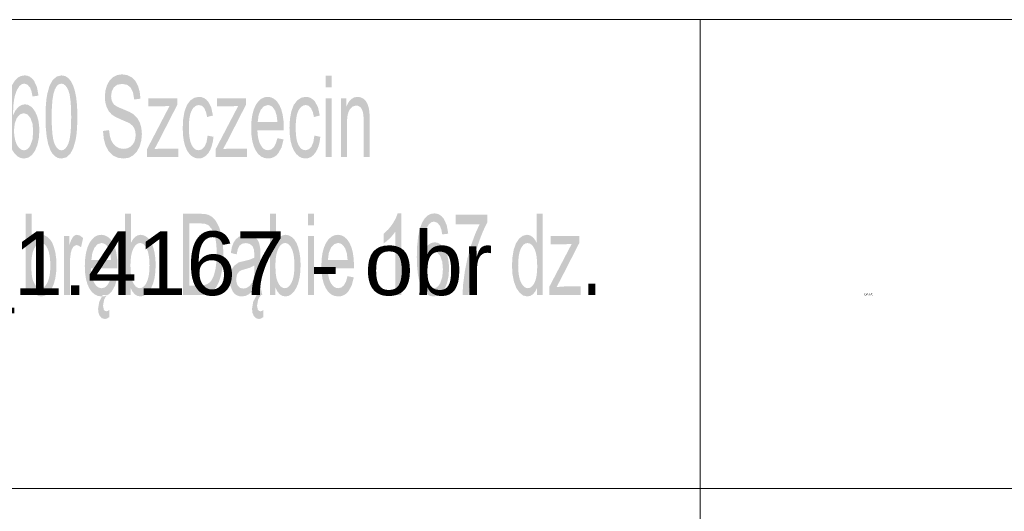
# Model space of a CAD drawing. Header units: millimetres. Extents: x -283 to 124139, y -3891 to 5906.
# Tile 37 of 55: x 1794 to 1944, y -3724 to -3649. Entities that reach past the tile are written whole.
import ezdxf

# ---------------------------------------------------------------- set-up
doc = ezdxf.new("R2010")
doc.units = ezdxf.units.MM
doc.header["$LTSCALE"] = 20
doc.header["$MEASUREMENT"] = 0
doc.layers.get('0').update_dxf_attribs({"color": 252, "linetype": 'CONTINUOUS'})

msp = doc.modelspace()

# ---------------------------------------------------------------- hatches: boundary and pattern name
h = msp.add_hatch(color=7)
h.paths.add_polyline_path([(1796.92, -3660.35), (1796.01, -3660.47), (1795.86, -3659.7), (1795.66, -3659.17), (1795.25, -3658.69), (1794.75, -3658.52), (1794.34, -3658.62), (1793.99, -3658.93), (1793.6, -3659.57), (1793.31, -3660.46), (1793.2, -3661.01), (1793.12, -3661.67), (1793.07, -3662.44), (1793.05, -3663.32), (1793.42, -3662.59), (1793.85, -3662.08), (1794.34, -3661.77), (1794.85, -3661.67), (1795.29, -3661.74), (1795.7, -3661.95), (1796.07, -3662.3), (1796.41, -3662.79), (1796.69, -3663.39), (1796.89, -3664.07), (1797.01, -3664.84), (1797.05, -3665.68), (1796.97, -3666.8), (1796.75, -3667.85), (1796.39, -3668.73), (1795.92, -3669.38), (1795.35, -3669.78), (1794.72, -3669.91), (1794.18, -3669.82), (1793.69, -3669.56), (1793.25, -3669.12), (1792.87, -3668.51), (1792.55, -3667.7), (1792.33, -3666.66), (1792.19, -3665.4), (1792.15, -3663.91), (1792.2, -3662.24), (1792.34, -3660.81), (1792.59, -3659.63), (1792.94, -3658.69), (1793.32, -3658.07), (1793.75, -3657.63), (1794.25, -3657.36), (1794.81, -3657.27), (1795.23, -3657.32), (1795.6, -3657.48), (1795.94, -3657.73), (1796.24, -3658.09), (1796.69, -3659.07)])
h.paths.add_polyline_path([(1793.19, -3665.69), (1793.24, -3666.46), (1793.39, -3667.19), (1793.63, -3667.83), (1793.95, -3668.28), (1794.32, -3668.57), (1794.71, -3668.66), (1794.99, -3668.61), (1795.24, -3668.47), (1795.48, -3668.22), (1795.7, -3667.88), (1796.01, -3666.97), (1796.11, -3665.77), (1796.01, -3664.63), (1795.7, -3663.75), (1795.24, -3663.2), (1794.67, -3663.01), (1794.1, -3663.2), (1793.62, -3663.75), (1793.3, -3664.6)])
h = msp.add_hatch(color=7)
h.paths.add_polyline_path([(1797.99, -3663.6), (1798, -3662.55), (1798.05, -3661.62), (1798.14, -3660.79), (1798.26, -3660.07), (1798.59, -3658.88), (1799.06, -3658), (1799.67, -3657.46), (1800.41, -3657.27), (1800.97, -3657.37), (1801.46, -3657.68), (1801.87, -3658.17), (1802.2, -3658.83), (1802.46, -3659.67), (1802.66, -3660.67), (1802.79, -3661.94), (1802.83, -3663.6), (1802.81, -3664.63), (1802.76, -3665.56), (1802.68, -3666.39), (1802.56, -3667.11), (1802.22, -3668.3), (1801.76, -3669.18), (1801.15, -3669.73), (1800.41, -3669.91), (1799.9, -3669.83), (1799.45, -3669.59), (1799.05, -3669.19), (1798.72, -3668.63), (1798.4, -3667.73), (1798.17, -3666.6), (1798.03, -3665.22)])
h.paths.add_polyline_path([(1798.92, -3663.6), (1798.95, -3664.99), (1799.03, -3666.13), (1799.16, -3667.02), (1799.35, -3667.65), (1799.58, -3668.09), (1799.83, -3668.41), (1800.11, -3668.6), (1800.41, -3668.66), (1800.71, -3668.6), (1800.98, -3668.41), (1801.24, -3668.09), (1801.46, -3667.65), (1801.65, -3667.01), (1801.78, -3666.13), (1801.87, -3664.99), (1801.89, -3663.6), (1801.87, -3662.2), (1801.78, -3661.05), (1801.65, -3660.17), (1801.46, -3659.54), (1801.23, -3659.1), (1800.98, -3658.78), (1800.7, -3658.59), (1800.4, -3658.53), (1800.1, -3658.59), (1799.83, -3658.75), (1799.6, -3659.03), (1799.4, -3659.42), (1799.19, -3660.1), (1799.04, -3661.03), (1798.95, -3662.19)])
h = msp.add_hatch(color=7)
h.dxf.hatch_style = 2
h.paths.add_polyline_path([(1806.73, -3665.72), (1807.65, -3665.59), (1807.76, -3666.43), (1807.96, -3667.11), (1808.27, -3667.65), (1808.71, -3668.07), (1809.24, -3668.35), (1809.85, -3668.44), (1810.38, -3668.37), (1810.84, -3668.16), (1811.21, -3667.83), (1811.48, -3667.4), (1811.64, -3666.89), (1811.69, -3666.34), (1811.64, -3665.79), (1811.49, -3665.32), (1811.22, -3664.92), (1810.82, -3664.59), (1810.34, -3664.35), (1809.5, -3663.99), (1808.63, -3663.59), (1808.06, -3663.22), (1807.6, -3662.7), (1807.27, -3662.06), (1807.07, -3661.33), (1807.01, -3660.52), (1807.09, -3659.62), (1807.33, -3658.77), (1807.72, -3658.06), (1808.26, -3657.54), (1808.91, -3657.22), (1809.62, -3657.11), (1810.4, -3657.23), (1811.08, -3657.56), (1811.64, -3658.1), (1812.05, -3658.86), (1812.31, -3659.78), (1812.42, -3660.81), (1811.47, -3660.93), (1811.3, -3659.9), (1810.96, -3659.16), (1810.42, -3658.71), (1809.66, -3658.56), (1808.89, -3658.69), (1808.36, -3659.1), (1808.06, -3659.7), (1807.96, -3660.41), (1808.03, -3661.02), (1808.25, -3661.51), (1808.45, -3661.73), (1808.76, -3661.95), (1809.19, -3662.17), (1809.73, -3662.39), (1810.74, -3662.82), (1811.37, -3663.18), (1811.93, -3663.75), (1812.33, -3664.44), (1812.56, -3665.27), (1812.64, -3666.2), (1812.55, -3667.16), (1812.3, -3668.06), (1811.88, -3668.84), (1811.32, -3669.43), (1810.65, -3669.79), (1809.89, -3669.91), (1808.97, -3669.79), (1808.2, -3669.42), (1807.6, -3668.81), (1807.13, -3667.95), (1806.84, -3666.9)])
h = msp.add_hatch(color=7)
h.paths.add_polyline_path([(1840.59, -3659.07), (1840.59, -3657.32), (1841.5, -3657.32), (1841.5, -3659.07)])
h.paths.add_polyline_path([(1840.59, -3669.7), (1840.59, -3660.74), (1841.5, -3660.74), (1841.5, -3669.7)])
h = msp.add_hatch(color=7)
h.dxf.hatch_style = 2
h.paths.add_polyline_path([(1813.43, -3669.7), (1813.43, -3668.47), (1816.85, -3661.91), (1815.82, -3661.97), (1813.63, -3661.97), (1813.63, -3660.74), (1818.02, -3660.74), (1818.02, -3661.74), (1815.11, -3667.43), (1814.55, -3668.47), (1815.7, -3668.39), (1818.19, -3668.39), (1818.19, -3669.7)])
h = msp.add_hatch(color=7)
h.dxf.hatch_style = 2
h.paths.add_polyline_path([(1822.63, -3666.42), (1823.53, -3666.61), (1823.43, -3667.34), (1823.27, -3667.99), (1823.05, -3668.55), (1822.78, -3669.03), (1822.46, -3669.41), (1822.1, -3669.68), (1821.71, -3669.85), (1821.29, -3669.9), (1820.76, -3669.83), (1820.29, -3669.6), (1819.88, -3669.23), (1819.51, -3668.7), (1819.22, -3668.03), (1819.01, -3667.24), (1818.89, -3666.31), (1818.85, -3665.25), (1818.92, -3663.89), (1819.13, -3662.71), (1819.5, -3661.76), (1820.01, -3661.08), (1820.63, -3660.67), (1821.3, -3660.53), (1821.71, -3660.58), (1822.09, -3660.72), (1822.43, -3660.95), (1822.73, -3661.27), (1823.19, -3662.16), (1823.44, -3663.37), (1822.56, -3663.6), (1822.38, -3662.81), (1822.11, -3662.24), (1821.75, -3661.89), (1821.33, -3661.78), (1821, -3661.83), (1820.71, -3661.99), (1820.44, -3662.24), (1820.21, -3662.6), (1820.02, -3663.08), (1819.89, -3663.67), (1819.81, -3664.38), (1819.78, -3665.21), (1819.81, -3666.05), (1819.89, -3666.77), (1820.01, -3667.36), (1820.2, -3667.83), (1820.42, -3668.19), (1820.67, -3668.45), (1820.96, -3668.6), (1821.28, -3668.65), (1821.77, -3668.51), (1822.18, -3668.1), (1822.47, -3667.41)])
h = msp.add_hatch(color=7)
h.dxf.hatch_style = 2
h.paths.add_polyline_path([(1823.86, -3669.7), (1823.86, -3668.47), (1827.29, -3661.91), (1826.26, -3661.97), (1824.06, -3661.97), (1824.06, -3660.74), (1828.46, -3660.74), (1828.46, -3661.74), (1825.55, -3667.43), (1824.98, -3668.47), (1826.14, -3668.39), (1828.62, -3668.39), (1828.62, -3669.7)])
h = msp.add_hatch(color=7)
h.paths.add_polyline_path([(1833.24, -3666.81), (1834.18, -3667.01), (1833.87, -3668.23), (1833.36, -3669.14), (1833.04, -3669.47), (1832.67, -3669.71), (1832.26, -3669.85), (1831.82, -3669.9), (1831.26, -3669.83), (1830.76, -3669.6), (1830.32, -3669.22), (1829.95, -3668.69), (1829.64, -3668.03), (1829.43, -3667.24), (1829.3, -3666.33), (1829.26, -3665.29), (1829.3, -3664.23), (1829.43, -3663.28), (1829.65, -3662.47), (1829.95, -3661.78), (1830.33, -3661.24), (1830.76, -3660.84), (1831.24, -3660.61), (1831.77, -3660.53), (1832.28, -3660.61), (1832.75, -3660.84), (1833.16, -3661.22), (1833.53, -3661.75), (1833.83, -3662.43), (1834.04, -3663.23), (1834.17, -3664.15), (1834.21, -3665.2), (1834.21, -3665.61), (1830.2, -3665.61), (1830.25, -3666.3), (1830.35, -3666.91), (1830.5, -3667.43), (1830.7, -3667.87), (1830.94, -3668.21), (1831.2, -3668.46), (1831.5, -3668.6), (1831.82, -3668.65), (1832.29, -3668.54), (1832.68, -3668.21), (1833, -3667.64)])
h.paths.add_polyline_path([(1830.25, -3664.35), (1833.25, -3664.35), (1833.13, -3663.37), (1832.91, -3662.66), (1832.67, -3662.28), (1832.41, -3662), (1832.11, -3661.83), (1831.78, -3661.78), (1831.2, -3661.96), (1830.72, -3662.48), (1830.39, -3663.3)])
h = msp.add_hatch(color=7)
h.dxf.hatch_style = 2
h.paths.add_polyline_path([(1838.87, -3666.42), (1839.77, -3666.61), (1839.67, -3667.34), (1839.51, -3667.99), (1839.29, -3668.55), (1839.01, -3669.03), (1838.69, -3669.41), (1838.34, -3669.68), (1837.95, -3669.85), (1837.53, -3669.9), (1837, -3669.83), (1836.53, -3669.6), (1836.12, -3669.23), (1835.75, -3668.7), (1835.46, -3668.03), (1835.25, -3667.24), (1835.13, -3666.31), (1835.08, -3665.25), (1835.15, -3663.89), (1835.37, -3662.71), (1835.73, -3661.76), (1836.25, -3661.08), (1836.87, -3660.67), (1837.53, -3660.53), (1837.95, -3660.58), (1838.33, -3660.72), (1838.67, -3660.95), (1838.97, -3661.27), (1839.43, -3662.16), (1839.68, -3663.37), (1838.8, -3663.6), (1838.62, -3662.81), (1838.35, -3662.24), (1837.99, -3661.89), (1837.57, -3661.78), (1837.24, -3661.83), (1836.95, -3661.99), (1836.68, -3662.24), (1836.45, -3662.6), (1836.26, -3663.08), (1836.13, -3663.67), (1836.05, -3664.38), (1836.02, -3665.21), (1836.05, -3666.05), (1836.12, -3666.77), (1836.25, -3667.36), (1836.43, -3667.83), (1836.66, -3668.19), (1836.91, -3668.45), (1837.2, -3668.6), (1837.52, -3668.65), (1838.01, -3668.51), (1838.42, -3668.1), (1838.71, -3667.41)])
h = msp.add_hatch(color=7)
h.dxf.hatch_style = 2
h.paths.add_polyline_path([(1842.9, -3669.7), (1842.9, -3660.74), (1843.72, -3660.74), (1843.72, -3662.01), (1844.05, -3661.36), (1844.44, -3660.9), (1844.9, -3660.62), (1845.43, -3660.53), (1845.9, -3660.6), (1846.32, -3660.82), (1846.68, -3661.16), (1846.93, -3661.59), (1847.11, -3662.1), (1847.22, -3662.71), (1847.26, -3663.29), (1847.27, -3664.19), (1847.27, -3669.7), (1846.36, -3669.7), (1846.36, -3664.25), (1846.33, -3663.44), (1846.25, -3662.86), (1846.1, -3662.44), (1845.87, -3662.12), (1845.58, -3661.92), (1845.24, -3661.85), (1844.69, -3662), (1844.23, -3662.47), (1844.05, -3662.84), (1843.91, -3663.36), (1843.84, -3664.01), (1843.81, -3664.8), (1843.81, -3669.7)])
h = msp.add_hatch(color=7)
h.dxf.hatch_style = 2
h.paths.add_polyline_path([(1852.11, -3690.67), (1851.2, -3690.67), (1851.2, -3680.99), (1850.82, -3681.51), (1850.34, -3682.04), (1849.83, -3682.49), (1849.38, -3682.82), (1849.38, -3681.35), (1850.1, -3680.69), (1850.72, -3679.9), (1851.21, -3679.06), (1851.53, -3678.25), (1852.11, -3678.25)])
h = msp.add_hatch(color=7)
h.paths.add_polyline_path([(1859.22, -3681.33), (1858.31, -3681.45), (1858.16, -3680.67), (1857.96, -3680.15), (1857.55, -3679.66), (1857.05, -3679.49), (1856.64, -3679.6), (1856.29, -3679.9), (1855.9, -3680.54), (1855.61, -3681.43), (1855.5, -3681.98), (1855.42, -3682.65), (1855.37, -3683.42), (1855.35, -3684.29), (1855.71, -3683.56), (1856.15, -3683.05), (1856.64, -3682.75), (1857.15, -3682.64), (1857.59, -3682.71), (1858, -3682.93), (1858.37, -3683.27), (1858.71, -3683.76), (1858.98, -3684.36), (1859.18, -3685.04), (1859.3, -3685.81), (1859.34, -3686.65), (1859.27, -3687.78), (1859.04, -3688.82), (1858.69, -3689.7), (1858.21, -3690.35), (1857.65, -3690.75), (1857.02, -3690.88), (1856.48, -3690.8), (1855.99, -3690.53), (1855.55, -3690.1), (1855.16, -3689.49), (1854.85, -3688.67), (1854.62, -3687.64), (1854.49, -3686.37), (1854.44, -3684.88), (1854.49, -3683.21), (1854.64, -3681.78), (1854.89, -3680.6), (1855.24, -3679.66), (1855.62, -3679.04), (1856.05, -3678.6), (1856.55, -3678.33), (1857.11, -3678.25), (1857.53, -3678.3), (1857.9, -3678.45), (1858.24, -3678.71), (1858.54, -3679.06), (1858.99, -3680.04)])
h.paths.add_polyline_path([(1855.49, -3686.66), (1855.54, -3687.43), (1855.69, -3688.17), (1855.93, -3688.8), (1856.25, -3689.26), (1856.62, -3689.54), (1857, -3689.63), (1857.28, -3689.58), (1857.54, -3689.44), (1857.78, -3689.2), (1858, -3688.86), (1858.31, -3687.94), (1858.41, -3686.75), (1858.31, -3685.6), (1858, -3684.72), (1857.54, -3684.17), (1856.97, -3683.98), (1856.4, -3684.17), (1855.92, -3684.72), (1855.6, -3685.58)])
h = msp.add_hatch(color=7)
h.paths.add_polyline_path([(1795.83, -3690.67), (1794.98, -3690.67), (1794.98, -3678.3), (1795.9, -3678.3), (1795.9, -3682.71), (1796.21, -3682.18), (1796.55, -3681.81), (1796.94, -3681.58), (1797.37, -3681.5), (1797.85, -3681.59), (1798.31, -3681.84), (1798.71, -3682.24), (1799.04, -3682.77), (1799.29, -3683.44), (1799.49, -3684.23), (1799.61, -3685.11), (1799.65, -3686.05), (1799.61, -3687.14), (1799.48, -3688.1), (1799.26, -3688.92), (1798.96, -3689.62), (1798.6, -3690.17), (1798.21, -3690.56), (1797.78, -3690.8), (1797.32, -3690.87), (1796.87, -3690.79), (1796.47, -3690.54), (1796.13, -3690.13), (1795.83, -3689.55)])
h.paths.add_polyline_path([(1795.82, -3686.12), (1795.84, -3686.87), (1795.89, -3687.51), (1795.97, -3688.04), (1796.08, -3688.45), (1796.32, -3688.97), (1796.59, -3689.33), (1796.9, -3689.55), (1797.25, -3689.62), (1797.54, -3689.57), (1797.8, -3689.41), (1798.05, -3689.14), (1798.28, -3688.76), (1798.47, -3688.27), (1798.61, -3687.68), (1798.69, -3686.98), (1798.72, -3686.18), (1798.69, -3685.36), (1798.61, -3684.66), (1798.48, -3684.07), (1798.3, -3683.59), (1798.08, -3683.22), (1797.84, -3682.96), (1797.57, -3682.8), (1797.29, -3682.75), (1797, -3682.81), (1796.73, -3682.97), (1796.48, -3683.24), (1796.25, -3683.62), (1796.06, -3684.1), (1795.93, -3684.68), (1795.85, -3685.35)])
h = msp.add_hatch(color=7)
h.paths.add_polyline_path([(1810.91, -3690.67), (1810.06, -3690.67), (1810.06, -3678.3), (1810.98, -3678.3), (1810.98, -3682.71), (1811.29, -3682.18), (1811.63, -3681.81), (1812.02, -3681.58), (1812.45, -3681.5), (1812.93, -3681.59), (1813.39, -3681.84), (1813.79, -3682.24), (1814.12, -3682.77), (1814.37, -3683.44), (1814.57, -3684.23), (1814.69, -3685.11), (1814.73, -3686.05), (1814.69, -3687.14), (1814.56, -3688.1), (1814.34, -3688.92), (1814.04, -3689.62), (1813.68, -3690.17), (1813.29, -3690.56), (1812.86, -3690.8), (1812.4, -3690.87), (1811.95, -3690.79), (1811.55, -3690.54), (1811.21, -3690.13), (1810.91, -3689.55)])
h.paths.add_polyline_path([(1810.9, -3686.12), (1810.92, -3686.87), (1810.97, -3687.51), (1811.05, -3688.04), (1811.16, -3688.45), (1811.4, -3688.97), (1811.67, -3689.33), (1811.98, -3689.55), (1812.33, -3689.62), (1812.62, -3689.57), (1812.88, -3689.41), (1813.13, -3689.14), (1813.36, -3688.76), (1813.55, -3688.27), (1813.69, -3687.68), (1813.77, -3686.98), (1813.8, -3686.18), (1813.77, -3685.36), (1813.69, -3684.66), (1813.56, -3684.07), (1813.38, -3683.59), (1813.16, -3683.22), (1812.92, -3682.96), (1812.65, -3682.8), (1812.37, -3682.75), (1812.08, -3682.81), (1811.81, -3682.97), (1811.56, -3683.24), (1811.33, -3683.62), (1811.14, -3684.1), (1811.01, -3684.68), (1810.93, -3685.35)])
h = msp.add_hatch(color=7)
h.paths.add_polyline_path([(1818.89, -3690.67), (1818.89, -3678.3), (1821.45, -3678.3), (1822.21, -3678.34), (1822.77, -3678.47), (1823.36, -3678.82), (1823.86, -3679.36), (1824.37, -3680.3), (1824.74, -3681.47), (1824.96, -3682.85), (1825.03, -3684.42), (1824.98, -3685.75), (1824.83, -3686.91), (1824.6, -3687.91), (1824.32, -3688.72), (1824, -3689.36), (1823.65, -3689.84), (1823.24, -3690.2), (1822.76, -3690.46), (1822.2, -3690.62), (1821.57, -3690.67)])
h.paths.add_polyline_path([(1819.87, -3689.21), (1821.46, -3689.21), (1822.11, -3689.15), (1822.61, -3688.98), (1822.99, -3688.71), (1823.28, -3688.34), (1823.59, -3687.66), (1823.82, -3686.78), (1823.97, -3685.69), (1824.02, -3684.39), (1823.99, -3683.48), (1823.92, -3682.67), (1823.8, -3681.98), (1823.63, -3681.41), (1823.21, -3680.54), (1822.7, -3680.01), (1822.19, -3679.82), (1821.43, -3679.76), (1819.87, -3679.76)])
h = msp.add_hatch(color=7)
h.paths.add_polyline_path([(1832.95, -3690.67), (1832.11, -3690.67), (1832.11, -3678.3), (1833.02, -3678.3), (1833.02, -3682.71), (1833.33, -3682.18), (1833.68, -3681.81), (1834.06, -3681.58), (1834.49, -3681.5), (1834.97, -3681.59), (1835.43, -3681.84), (1835.83, -3682.24), (1836.16, -3682.77), (1836.41, -3683.44), (1836.61, -3684.23), (1836.73, -3685.11), (1836.77, -3686.05), (1836.73, -3687.14), (1836.6, -3688.1), (1836.39, -3688.92), (1836.09, -3689.62), (1835.73, -3690.17), (1835.33, -3690.56), (1834.91, -3690.8), (1834.45, -3690.87), (1834, -3690.79), (1833.6, -3690.54), (1833.25, -3690.13), (1832.95, -3689.55)])
h.paths.add_polyline_path([(1832.94, -3686.12), (1832.96, -3686.87), (1833.01, -3687.51), (1833.09, -3688.04), (1833.21, -3688.45), (1833.44, -3688.97), (1833.71, -3689.33), (1834.02, -3689.55), (1834.37, -3689.62), (1834.66, -3689.57), (1834.93, -3689.41), (1835.17, -3689.14), (1835.4, -3688.76), (1835.59, -3688.27), (1835.73, -3687.68), (1835.81, -3686.98), (1835.84, -3686.18), (1835.81, -3685.36), (1835.73, -3684.66), (1835.6, -3684.07), (1835.42, -3683.59), (1835.2, -3683.22), (1834.96, -3682.96), (1834.69, -3682.8), (1834.41, -3682.75), (1834.12, -3682.81), (1833.85, -3682.97), (1833.6, -3683.24), (1833.38, -3683.62), (1833.19, -3684.1), (1833.05, -3684.68), (1832.97, -3685.35)])
h = msp.add_hatch(color=7)
h.paths.add_polyline_path([(1837.92, -3680.04), (1837.92, -3678.3), (1838.83, -3678.3), (1838.83, -3680.04)])
h.paths.add_polyline_path([(1837.92, -3690.67), (1837.92, -3681.71), (1838.83, -3681.71), (1838.83, -3690.67)])
h = msp.add_hatch(color=7)
h.dxf.hatch_style = 2
h.paths.add_polyline_path([(1860.35, -3679.92), (1860.35, -3678.46), (1865.15, -3678.46), (1865.15, -3679.64), (1864.8, -3680.32), (1864.45, -3681.1), (1864.1, -3681.99), (1863.75, -3682.98), (1863.13, -3685.1), (1862.67, -3687.27), (1862.45, -3688.9), (1862.32, -3690.67), (1861.39, -3690.67), (1861.48, -3689.06), (1861.73, -3687.14), (1862.13, -3685.11), (1862.67, -3683.15), (1863.31, -3681.39), (1863.98, -3679.92)])
h = msp.add_hatch(color=7)
h.paths.add_polyline_path([(1872.73, -3690.67), (1872.73, -3689.54), (1872.45, -3690.12), (1872.1, -3690.54), (1871.69, -3690.79), (1871.23, -3690.87), (1870.61, -3690.73), (1870.05, -3690.28), (1869.57, -3689.58), (1869.21, -3688.63), (1868.99, -3687.5), (1868.91, -3686.2), (1868.98, -3684.92), (1869.18, -3683.76), (1869.52, -3682.8), (1869.99, -3682.09), (1870.56, -3681.65), (1871.19, -3681.5), (1871.65, -3681.59), (1872.05, -3681.85), (1872.4, -3682.24), (1872.67, -3682.74), (1872.67, -3678.3), (1873.58, -3678.3), (1873.58, -3690.67)])
h.paths.add_polyline_path([(1869.85, -3686.2), (1869.88, -3687), (1869.96, -3687.7), (1870.1, -3688.29), (1870.29, -3688.77), (1870.51, -3689.14), (1870.76, -3689.41), (1871.03, -3689.57), (1871.32, -3689.62), (1871.6, -3689.57), (1871.87, -3689.42), (1872.11, -3689.17), (1872.33, -3688.81), (1872.51, -3688.35), (1872.64, -3687.78), (1872.72, -3687.11), (1872.75, -3686.32), (1872.72, -3685.47), (1872.64, -3684.73), (1872.51, -3684.11), (1872.32, -3683.62), (1872.1, -3683.25), (1871.85, -3682.98), (1871.57, -3682.81), (1871.27, -3682.76), (1870.98, -3682.81), (1870.71, -3682.97), (1870.47, -3683.23), (1870.26, -3683.59), (1870.08, -3684.06), (1869.95, -3684.66), (1869.88, -3685.37)])
h = msp.add_hatch(color=7)
h.dxf.hatch_style = 2
h.paths.add_polyline_path([(1800.78, -3690.67), (1800.78, -3681.71), (1801.6, -3681.71), (1801.6, -3683.07), (1801.9, -3682.28), (1802.18, -3681.81), (1802.46, -3681.58), (1802.77, -3681.5), (1803.23, -3681.63), (1803.7, -3681.99), (1803.39, -3683.4), (1803.05, -3683.16), (1802.72, -3683.07), (1802.44, -3683.15), (1802.18, -3683.38), (1801.98, -3683.73), (1801.84, -3684.2), (1801.73, -3685.05), (1801.69, -3685.98), (1801.69, -3690.67)])
h = msp.add_hatch(color=7)
h.paths.add_polyline_path([(1807.95, -3687.78), (1808.89, -3687.98), (1808.57, -3689.2), (1808.06, -3690.11), (1807.74, -3690.45), (1807.38, -3690.68), (1806.97, -3690.83), (1806.52, -3690.87), (1805.97, -3690.8), (1805.47, -3690.57), (1805.03, -3690.19), (1804.66, -3689.66), (1804.35, -3689), (1804.14, -3688.21), (1804.01, -3687.3), (1803.96, -3686.26), (1804.01, -3685.2), (1804.14, -3684.26), (1804.36, -3683.44), (1804.66, -3682.76), (1805.04, -3682.21), (1805.46, -3681.82), (1805.94, -3681.58), (1806.47, -3681.5), (1806.99, -3681.58), (1807.45, -3681.81), (1807.87, -3682.19), (1808.24, -3682.73), (1808.54, -3683.4), (1808.75, -3684.2), (1808.88, -3685.12), (1808.92, -3686.17), (1808.92, -3686.58), (1804.9, -3686.58), (1804.95, -3687.27), (1805.05, -3687.88), (1805.2, -3688.4), (1805.41, -3688.84), (1805.64, -3689.18), (1805.91, -3689.43), (1806.21, -3689.57), (1806.53, -3689.62), (1807, -3689.51), (1807.39, -3689.18), (1807.7, -3688.62)])
h.paths.add_polyline_path([(1804.96, -3685.33), (1807.96, -3685.33), (1807.84, -3684.34), (1807.62, -3683.63), (1807.38, -3683.25), (1807.11, -3682.97), (1806.82, -3682.81), (1806.49, -3682.75), (1805.91, -3682.93), (1805.43, -3683.46), (1805.1, -3684.27)])
h.paths.add_polyline_path([(1807.34, -3690.67), (1807.09, -3691), (1806.89, -3691.4), (1806.73, -3692.28), (1806.85, -3692.88), (1807, -3693.06), (1807.23, -3693.13), (1807.47, -3693.07), (1807.69, -3692.92), (1807.69, -3694.01), (1807.33, -3694.23), (1807, -3694.3), (1806.55, -3694.18), (1806.23, -3693.84), (1806.04, -3693.35), (1805.98, -3692.75), (1806.16, -3691.66), (1806.67, -3690.67)])
h = msp.add_hatch(color=7)
h.paths.add_polyline_path([(1829.82, -3689.57), (1829.32, -3690.18), (1828.84, -3690.58), (1828.36, -3690.8), (1827.84, -3690.87), (1827.42, -3690.83), (1827.05, -3690.69), (1826.74, -3690.47), (1826.47, -3690.15), (1826.12, -3689.33), (1826, -3688.31), (1826.04, -3687.68), (1826.18, -3687.11), (1826.39, -3686.62), (1826.65, -3686.23), (1827.31, -3685.73), (1827.64, -3685.62), (1828.12, -3685.51), (1829.07, -3685.27), (1829.74, -3684.98), (1829.75, -3684.73), (1829.75, -3684.59), (1829.68, -3683.79), (1829.49, -3683.28), (1829.05, -3682.89), (1828.45, -3682.76), (1827.89, -3682.86), (1827.5, -3683.14), (1827.23, -3683.66), (1827.05, -3684.47), (1826.16, -3684.27), (1826.32, -3683.4), (1826.56, -3682.72), (1826.9, -3682.21), (1827.36, -3681.82), (1827.93, -3681.58), (1828.58, -3681.5), (1829.21, -3681.57), (1829.7, -3681.77), (1830.07, -3682.08), (1830.34, -3682.45), (1830.51, -3682.92), (1830.62, -3683.49), (1830.65, -3684.03), (1830.66, -3684.89), (1830.66, -3686.91), (1830.67, -3687.88), (1830.68, -3688.64), (1830.7, -3689.22), (1830.72, -3689.6), (1830.95, -3690.67), (1830, -3690.67)])
h.paths.add_polyline_path([(1829.74, -3686.17), (1829.12, -3686.49), (1828.25, -3686.75), (1827.77, -3686.89), (1827.46, -3687.05), (1827.1, -3687.54), (1826.97, -3688.26), (1827.04, -3688.82), (1827.25, -3689.28), (1827.59, -3689.58), (1828.06, -3689.68), (1828.55, -3689.59), (1828.99, -3689.3), (1829.35, -3688.85), (1829.6, -3688.25), (1829.71, -3687.61), (1829.74, -3686.73)])
h.paths.add_polyline_path([(1830.76, -3690.67), (1830.5, -3691), (1830.31, -3691.4), (1830.15, -3692.28), (1830.27, -3692.88), (1830.42, -3693.06), (1830.65, -3693.13), (1830.89, -3693.07), (1831.11, -3692.92), (1831.11, -3694.01), (1830.75, -3694.23), (1830.42, -3694.3), (1829.97, -3694.18), (1829.65, -3693.84), (1829.45, -3693.35), (1829.39, -3692.75), (1829.57, -3691.66), (1830.09, -3690.67)])
h = msp.add_hatch(color=7)
h.paths.add_polyline_path([(1843.91, -3687.78), (1844.86, -3687.98), (1844.54, -3689.2), (1844.03, -3690.11), (1843.71, -3690.45), (1843.34, -3690.68), (1842.94, -3690.83), (1842.49, -3690.87), (1841.93, -3690.8), (1841.43, -3690.57), (1840.99, -3690.19), (1840.62, -3689.66), (1840.32, -3689), (1840.1, -3688.21), (1839.97, -3687.3), (1839.93, -3686.26), (1839.97, -3685.2), (1840.1, -3684.26), (1840.32, -3683.44), (1840.62, -3682.76), (1841, -3682.21), (1841.43, -3681.82), (1841.91, -3681.58), (1842.44, -3681.5), (1842.95, -3681.58), (1843.42, -3681.81), (1843.83, -3682.19), (1844.2, -3682.73), (1844.5, -3683.4), (1844.71, -3684.2), (1844.84, -3685.12), (1844.89, -3686.17), (1844.88, -3686.58), (1840.87, -3686.58), (1840.92, -3687.27), (1841.02, -3687.88), (1841.17, -3688.4), (1841.37, -3688.84), (1841.61, -3689.18), (1841.88, -3689.43), (1842.17, -3689.57), (1842.49, -3689.62), (1842.96, -3689.51), (1843.35, -3689.18), (1843.67, -3688.62)])
h.paths.add_polyline_path([(1840.92, -3685.33), (1843.92, -3685.33), (1843.8, -3684.34), (1843.58, -3683.63), (1843.34, -3683.25), (1843.08, -3682.97), (1842.78, -3682.81), (1842.45, -3682.75), (1841.87, -3682.93), (1841.39, -3683.46), (1841.06, -3684.27)])
h = msp.add_hatch(color=7)
h.dxf.hatch_style = 2
h.paths.add_polyline_path([(1874.57, -3690.67), (1874.57, -3689.44), (1877.99, -3682.89), (1876.96, -3682.94), (1874.77, -3682.94), (1874.77, -3681.71), (1879.16, -3681.71), (1879.16, -3682.71), (1876.25, -3688.4), (1875.69, -3689.44), (1876.84, -3689.36), (1879.33, -3689.36), (1879.33, -3690.67)])
h = msp.add_hatch(color=7)
h.dxf.hatch_style = 2
h.paths.add_polyline_path([(1880.52, -3690.67), (1880.52, -3688.94), (1881.56, -3688.94), (1881.56, -3690.67)])

# ---------------------------------------------------------------- linework, layer by layer
at = {"color": 7, "lineweight": 0}
for points in [[(1467.03, -3648.8), (2065.31, -3648.8)], [(1897.51, -3648.8), (1897.51, -3720.08)], [(1467.03, -3720.08), (2065.31, -3720.08)], [(1897.51, -3720.08), (1897.51, -3846.34)]]:
    msp.add_lwpolyline(points, dxfattribs=at)

# ---------------------------------------------------------------- texts
at = {"color": 7, "attachment_point": 1}
for s, insert, char_height in [('{\\fArial|b0|i0|c0;326201_1 - m. Szczecin 326201_1.4167 - obr}', (1591.84, -3681), 9.6716), ('{\\fT3romans.shxHorz2_139631N0|b0|i0|c0;DATA:}', (1922.48, -3690.38), 0.33)]:
    msp.add_mtext(s, dxfattribs=dict(at, insert=insert, char_height=char_height))

doc.saveas('drawing.dxf')
